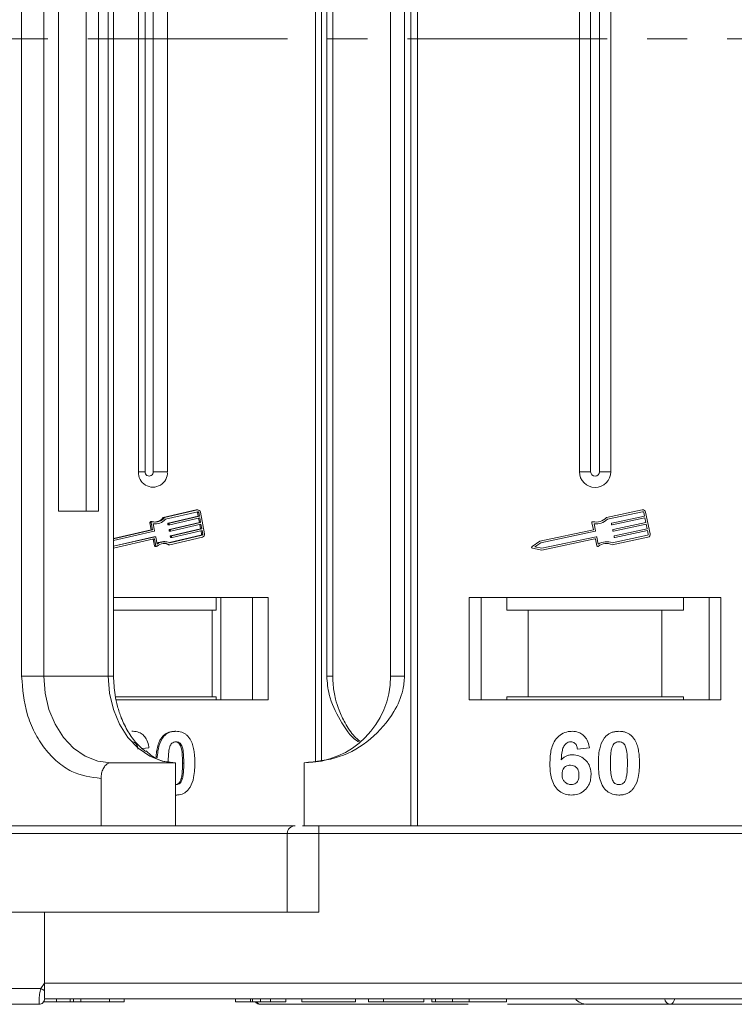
# Model space of a CAD drawing. Header units: millimetres. Extents: x 2205 to 3679, y 833 to 1866.
# Tile 8 of 86: x 2775 to 2821, y 1083 to 1145. Entities that reach past the tile are written whole.
import ezdxf

# ---------------------------------------------------------------- set-up
doc = ezdxf.new("R2010")
doc.units = ezdxf.units.MM
doc.linetypes.add('CENTERX2', pattern=[20.32, 12.7, -2.54, 2.54, -2.54])

msp = doc.modelspace()

# ---------------------------------------------------------------- linework, layer by layer
at = {"color": 7, "linetype": 'Continuous', "lineweight": 15}
for p, q in [((2800.259, 1194.183), (2800.259, 1144.183)), ((2800.678, 1144.183), (2800.678, 1194.183)), ((2794.198, 1190.134), (2794.198, 1144.183)), ((2794.564, 1144.183), (2794.564, 1190.072)), ((2775.51, 1184.683), (2775.51, 1144.183)), ((2776.916, 1144.183), (2776.916, 1184.683)), ((2781.016, 1184.683), (2781.016, 1144.183)), ((2781.352, 1144.183), (2781.352, 1184.683)), ((2794.903, 1184.683), (2794.903, 1144.183)), ((2795.292, 1144.183), (2795.292, 1184.683)), ((2798.967, 1184.683), (2798.967, 1144.183)), ((2799.852, 1144.183), (2799.852, 1184.683)), ((2777.862, 1174.183), (2777.862, 1144.183)), ((2779.609, 1144.183), (2779.609, 1174.183)), ((2780.385, 1144.183), (2780.385, 1174.183)), ((2782.938, 1171.683), (2782.938, 1144.183)), ((2783.353, 1171.683), (2783.353, 1144.183)), ((2783.875, 1144.183), (2783.875, 1171.683)), ((2784.771, 1144.183), (2784.771, 1171.683)), ((2810.967, 1171.683), (2810.967, 1144.183)), ((2811.682, 1171.683), (2811.682, 1144.183)), ((2812.251, 1144.183), (2812.251, 1171.683)), ((2812.967, 1144.183), (2812.967, 1171.683)), ((2775.51, 1144.183), (2775.51, 1103.683)), ((2776.916, 1103.683), (2776.916, 1144.183)), ((2777.862, 1144.183), (2777.862, 1114.183)), ((2779.609, 1114.183), (2779.609, 1144.183)), ((2780.385, 1114.183), (2780.385, 1144.183)), ((2781.016, 1144.183), (2781.016, 1103.683)), ((2781.352, 1103.683), (2781.352, 1144.183)), ((2782.938, 1144.183), (2782.938, 1116.683)), ((2783.353, 1144.183), (2783.353, 1116.683)), ((2783.875, 1116.683), (2783.875, 1144.183)), ((2784.771, 1116.683), (2784.771, 1144.183)), ((2794.198, 1144.183), (2794.198, 1098.232)), ((2794.564, 1098.293), (2794.564, 1144.183)), ((2794.903, 1144.183), (2794.903, 1103.683)), ((2795.292, 1103.683), (2795.292, 1144.183)), ((2798.967, 1144.183), (2798.967, 1103.683)), ((2799.852, 1103.683), (2799.852, 1144.183)), ((2800.259, 1144.183), (2800.259, 1094.183)), ((2800.678, 1094.183), (2800.678, 1144.183)), ((2810.967, 1144.183), (2810.967, 1116.683)), ((2811.682, 1144.183), (2811.682, 1116.683)), ((2812.251, 1116.683), (2812.251, 1144.183)), ((2812.967, 1116.683), (2812.967, 1144.183)), ((2783.353, 1116.683), (2782.938, 1116.683)), ((2784.771, 1116.683), (2783.875, 1116.683)), ((2811.682, 1116.683), (2810.967, 1116.683)), ((2812.967, 1116.683), (2812.251, 1116.683)), ((2777.862, 1114.183), (2780.385, 1114.183)), ((2786.6, 1114.249), (2784.512, 1113.768)), ((2786.68, 1114.249), (2784.592, 1113.768)), ((2786.702, 1114.134), (2784.647, 1113.661)), ((2786.6, 1114.249), (2786.68, 1114.249)), ((2786.713, 1114.253), (2786.633, 1114.253)), ((2786.686, 1114.089), (2786.731, 1113.859)), ((2786.766, 1114.089), (2786.686, 1114.089)), ((2786.811, 1113.859), (2786.766, 1114.089)), ((2787.138, 1112.735), (2786.871, 1114.113)), ((2814.963, 1114.249), (2812.684, 1113.768)), ((2814.987, 1114.134), (2812.745, 1113.661)), ((2815.105, 1113.859), (2815.057, 1114.089)), ((2815.463, 1112.735), (2815.172, 1114.113)), ((2783.667, 1113.437), (2783.753, 1112.993)), ((2783.667, 1113.437), (2783.747, 1113.437)), ((2783.8, 1113.508), (2783.72, 1113.508)), ((2783.747, 1113.437), (2783.833, 1112.993)), ((2783.869, 1113.375), (2783.955, 1112.931)), ((2783.92, 1113.365), (2784, 1113.365)), ((2784.512, 1113.768), (2784.592, 1113.768)), ((2784.801, 1113.385), (2784.812, 1113.327)), ((2784.801, 1113.385), (2784.881, 1113.385)), ((2784.893, 1113.327), (2784.812, 1113.327)), ((2786.731, 1113.859), (2784.822, 1113.419)), ((2784.822, 1113.419), (2784.902, 1113.419)), ((2784.839, 1113.304), (2784.919, 1113.304)), ((2784.893, 1113.327), (2784.881, 1113.385)), ((2786.808, 1113.457), (2784.9, 1113.017)), ((2784.902, 1113.419), (2786.811, 1113.859)), ((2786.833, 1113.744), (2784.924, 1113.304)), ((2784.98, 1113.017), (2786.888, 1113.457)), ((2786.911, 1113.342), (2785.002, 1112.902)), ((2786.731, 1113.859), (2786.811, 1113.859)), ((2786.756, 1113.727), (2786.808, 1113.457)), ((2786.808, 1113.457), (2786.888, 1113.457)), ((2786.888, 1113.457), (2786.833, 1113.744)), ((2786.834, 1113.325), (2786.886, 1113.055)), ((2786.966, 1113.055), (2786.911, 1113.342)), ((2811.762, 1113.437), (2811.856, 1112.993)), ((2811.895, 1113.375), (2811.989, 1112.931)), ((2813.012, 1113.327), (2813, 1113.385)), ((2813.023, 1113.419), (2815.105, 1113.859)), ((2815.13, 1113.744), (2813.047, 1113.304)), ((2813.108, 1113.017), (2815.19, 1113.457)), ((2815.215, 1113.342), (2813.132, 1112.902)), ((2815.19, 1113.457), (2815.13, 1113.744)), ((2815.275, 1113.055), (2815.215, 1113.342)), ((2783.753, 1112.993), (2781.352, 1112.439)), ((2783.833, 1112.993), (2781.352, 1112.421)), ((2783.934, 1112.896), (2781.352, 1112.301)), ((2783.753, 1112.993), (2783.833, 1112.993)), ((2784.879, 1112.982), (2784.89, 1112.925)), ((2784.879, 1112.982), (2784.959, 1112.982)), ((2784.89, 1112.925), (2784.97, 1112.925)), ((2784.9, 1113.017), (2784.98, 1113.017)), ((2786.911, 1112.641), (2784.908, 1112.179)), ((2784.917, 1112.902), (2784.997, 1112.902)), ((2784.936, 1112.167), (2786.992, 1112.641)), ((2784.97, 1112.925), (2784.959, 1112.982)), ((2786.886, 1113.055), (2784.978, 1112.615)), ((2785.058, 1112.615), (2786.966, 1113.055)), ((2786.989, 1112.94), (2785.08, 1112.5)), ((2786.886, 1113.055), (2786.966, 1113.055)), ((2786.992, 1112.641), (2786.911, 1112.641)), ((2786.912, 1112.922), (2786.953, 1112.71)), ((2786.953, 1112.71), (2787.033, 1112.71)), ((2787.033, 1112.71), (2786.989, 1112.94)), ((2811.856, 1112.993), (2808.457, 1112.275)), ((2811.967, 1112.896), (2808.505, 1112.165)), ((2813.06, 1112.167), (2815.303, 1112.641)), ((2813.097, 1112.925), (2813.085, 1112.982)), ((2813.193, 1112.615), (2815.275, 1113.055)), ((2815.3, 1112.94), (2813.217, 1112.5)), ((2815.348, 1112.71), (2815.3, 1112.94)), ((2781.352, 1111.941), (2784.001, 1112.551)), ((2783.921, 1112.551), (2781.352, 1111.959)), ((2781.352, 1111.821), (2783.918, 1112.412)), ((2783.87, 1112.39), (2783.95, 1111.974)), ((2783.87, 1112.39), (2783.95, 1112.39)), ((2783.921, 1112.551), (2784.001, 1112.551)), ((2784.007, 1112.552), (2783.927, 1112.552)), ((2783.95, 1112.39), (2784.03, 1111.974)), ((2784.033, 1112.529), (2784.119, 1112.085)), ((2784.602, 1112.237), (2784.522, 1112.237)), ((2784.846, 1112.044), (2784.926, 1112.044)), ((2784.926, 1112.044), (2787.014, 1112.526)), ((2784.957, 1112.58), (2784.968, 1112.523)), ((2784.957, 1112.58), (2785.037, 1112.58)), ((2784.968, 1112.523), (2785.048, 1112.523)), ((2784.978, 1112.615), (2785.058, 1112.615)), ((2784.995, 1112.499), (2785.075, 1112.499)), ((2785.048, 1112.523), (2785.037, 1112.58)), ((2808.457, 1112.275), (2807.955, 1111.924)), ((2808.505, 1112.165), (2808.136, 1111.907)), ((2808.578, 1111.82), (2812.039, 1112.551)), ((2808.579, 1111.7), (2811.949, 1112.412)), ((2811.984, 1112.39), (2812.071, 1111.974)), ((2812.074, 1112.529), (2812.168, 1112.085)), ((2813.049, 1112.044), (2815.327, 1112.526)), ((2813.182, 1112.523), (2813.17, 1112.58)), ((2784.03, 1111.974), (2783.95, 1111.974)), ((2784.003, 1111.927), (2784.083, 1111.927)), ((2807.978, 1111.818), (2808.579, 1111.7)), ((2808.136, 1111.907), (2808.578, 1111.82)), ((2791.185, 1108.683), (2781.352, 1108.683)), ((2787.877, 1107.883), (2787.877, 1108.683)), ((2788.176, 1108.683), (2788.176, 1102.183)), ((2790.184, 1102.183), (2790.184, 1108.683)), ((2791.185, 1102.183), (2791.185, 1108.683)), ((2819.967, 1108.683), (2803.967, 1108.683)), ((2803.967, 1108.683), (2803.967, 1102.183)), ((2804.717, 1102.183), (2804.717, 1108.683)), ((2806.353, 1108.683), (2806.353, 1107.883)), ((2817.58, 1107.883), (2817.58, 1108.683)), ((2819.217, 1108.683), (2819.217, 1102.183)), ((2819.967, 1102.183), (2819.967, 1108.683)), ((2781.352, 1107.883), (2787.629, 1107.883)), ((2787.629, 1102.383), (2787.629, 1107.883)), ((2787.629, 1107.883), (2787.877, 1107.883)), ((2806.353, 1107.883), (2807.717, 1107.883)), ((2807.717, 1107.883), (2807.717, 1102.383)), ((2807.717, 1107.883), (2816.217, 1107.883)), ((2816.217, 1102.383), (2816.217, 1107.883)), ((2816.217, 1107.883), (2817.58, 1107.883)), ((2775.51, 1103.683), (2776.916, 1103.683)), ((2776.916, 1103.683), (2781.016, 1103.683)), ((2781.016, 1103.683), (2781.352, 1103.683)), ((2794.903, 1103.683), (2795.292, 1103.683)), ((2798.967, 1103.683), (2799.852, 1103.683)), ((2781.471, 1102.383), (2787.629, 1102.383)), ((2781.514, 1102.183), (2791.185, 1102.183)), ((2787.877, 1102.383), (2787.629, 1102.383)), ((2787.877, 1102.383), (2787.877, 1102.183)), ((2803.967, 1102.183), (2819.967, 1102.183)), ((2807.717, 1102.383), (2806.353, 1102.383)), ((2806.353, 1102.183), (2806.353, 1102.383)), ((2807.717, 1102.383), (2816.217, 1102.383)), ((2817.58, 1102.383), (2816.217, 1102.383)), ((2817.58, 1102.383), (2817.58, 1102.183)), ((2782.599, 1100.183), (2782.519, 1100.183)), ((2785.321, 1100.183), (2785.241, 1100.183)), ((2784.485, 1099.776), (2784.405, 1099.776)), ((2783.605, 1099.139), (2783.18, 1099.088)), ((2811.608, 1099.139), (2810.838, 1099.055)), ((2781.185, 1098.183), (2785.284, 1098.183)), ((2785.284, 1094.183), (2785.284, 1098.183)), ((2785.814, 1098.156), (2785.734, 1098.156)), ((2793.467, 1094.183), (2793.467, 1098.183)), ((2780.554, 1097.183), (2780.554, 1094.183)), ((2785.735, 1097.191), (2785.655, 1097.191)), ((2785.321, 1096.131), (2785.284, 1096.131)), ((2794.395, 1093.683), (2794.395, 1094.183)), ((2843.967, 1094.183), (2794.395, 1094.183)), ((2755.839, 1093.683), (2792.395, 1093.683)), ((2792.395, 1093.683), (2792.395, 1088.683)), ((2792.395, 1093.683), (2794.395, 1093.683)), ((2794.395, 1088.683), (2794.395, 1093.683)), ((2794.395, 1093.683), (2843.967, 1093.683)), ((2755.839, 1088.683), (2776.966, 1088.683)), ((2776.966, 1084.183), (2776.966, 1088.683)), ((2776.966, 1088.683), (2794.395, 1088.683)), ((2776.733, 1083.833), (2776.966, 1084.183)), ((2826.538, 1084.183), (2776.966, 1084.183)), ((2745.575, 1083.833), (2776.733, 1083.833)), ((2776.617, 1082.833), (2776.616, 1082.833)), ((2776.904, 1082.983), (2777.716, 1082.983)), ((2776.966, 1083.185), (2776.966, 1083.183)), ((2776.966, 1083.183), (2801.595, 1083.183)), ((2781.923, 1083.183), (2776.966, 1083.183)), ((2776.966, 1083.183), (2827.656, 1083.183)), ((2777.716, 1082.983), (2777.716, 1083.183)), ((2777.716, 1082.983), (2778.597, 1082.983)), ((2778.597, 1083.183), (2778.597, 1082.983)), ((2778.597, 1082.983), (2778.797, 1082.983)), ((2778.797, 1083.183), (2778.797, 1082.983)), ((2779.277, 1083.183), (2779.277, 1082.983)), ((2781.084, 1083.183), (2781.084, 1082.983)), ((2782.035, 1082.983), (2782.035, 1083.183)), ((2789.095, 1083.183), (2789.095, 1082.983)), ((2790.056, 1082.983), (2789.095, 1082.983)), ((2790.056, 1083.183), (2790.056, 1082.983)), ((2790.186, 1083.183), (2790.186, 1082.983)), ((2790.701, 1083.183), (2790.701, 1082.983)), ((2790.706, 1082.833), (2790.705, 1082.833)), ((2803.895, 1082.833), (2790.706, 1082.833)), ((2791.338, 1083.183), (2791.338, 1082.983)), ((2791.338, 1082.983), (2792.3, 1082.983)), ((2792.3, 1083.183), (2793.325, 1083.183)), ((2792.3, 1083.183), (2792.3, 1082.983)), ((2793.325, 1083.183), (2793.325, 1082.983)), ((2793.325, 1082.983), (2796.723, 1082.983)), ((2796.723, 1083.183), (2796.723, 1082.983)), ((2797.556, 1083.183), (2797.556, 1082.983)), ((2797.556, 1082.983), (2798.518, 1082.983)), ((2798.518, 1083.183), (2798.518, 1082.983)), ((2798.518, 1082.983), (2801.082, 1082.983)), ((2801.082, 1083.183), (2801.082, 1082.983)), ((2801.595, 1083.183), (2801.595, 1082.983)), ((2801.818, 1083.183), (2801.818, 1082.983)), ((2802.906, 1083.183), (2802.906, 1082.983)), ((2803.959, 1083.183), (2803.959, 1082.983)), ((2806.338, 1083.183), (2810.707, 1083.183)), ((2806.338, 1083.183), (2809.33, 1083.183)), ((2806.338, 1083.183), (2806.338, 1082.983)), ((2811.291, 1082.833), (2806.403, 1082.833))]:
    msp.add_line(p, q, dxfattribs=at)
at = {"color": 1, "linetype": 'CENTERX2', "lineweight": 13}
msp.add_line((3503.62, 1144.183), (2665.537, 1144.183), dxfattribs=at)
at = {"color": 7, "linetype": 'Continuous', "lineweight": 15, "flags": 128}
for points in [[(2786.633, 1114.253), (2786.631, 1114.253), (2786.6, 1114.249)], [(2783.871, 1113.366), (2783.895, 1113.365), (2783.92, 1113.365)], [(2783.927, 1112.552), (2783.926, 1112.552), (2783.921, 1112.551)], [(2781.185, 1098.183), (2780.352, 1098.288), (2779.551, 1098.601), (2778.813, 1099.11), (2778.167, 1099.794), (2777.636, 1100.627), (2777.241, 1101.578), (2776.998, 1102.61), (2776.916, 1103.683)], [(2781.016, 1103.683), (2781.098, 1102.61), (2781.341, 1101.578), (2781.735, 1100.627), (2782.266, 1099.794), (2782.913, 1099.11), (2783.651, 1098.601), (2784.451, 1098.288), (2785.284, 1098.183)]]:
    msp.add_lwpolyline(points, dxfattribs=at)
at = {"color": 7, "linetype": 'Continuous', "lineweight": 15}
for centre, radius, start, end in [((2783.854, 1116.618), 0.919, 175.9743, 4.0257), ((2783.614, 1116.664), 0.262, 175.9743, 4.0257), ((2811.967, 1116.683), 1, 180, 0), ((2811.967, 1116.683), 0.285, 180, 0), ((2786.628, 1114.079), 0.0591, 10.3902, 52.74216), ((2786.711, 1114.09), 0.162, 8.32416, 100.8818), ((2786.713, 1114.081), 0.0541, 8.32416, 100.8818), ((2814.999, 1114.077), 0.176, 11.9297, 101.9297), ((2814.999, 1114.077), 0.0587, 11.9297, 101.9297), ((2783.722, 1113.451), 0.0572, 92.84729, 193.92895), ((2783.801, 1113.451), 0.0562, 78.9022, 194.44444), ((2783.999, 1114.243), 0.76, 255.78244, 321.29256), ((2783.997, 1114.229), 0.863, 261.47043, 318.84219), ((2783.91, 1114.257), 0.775, 273.67907, 320.9117), ((2784.83, 1113.391), 0.0294, 105.60851, 192.74305), ((2784.84, 1113.331), 0.0274, 188.63445, 268.36057), ((2784.91, 1113.391), 0.0294, 105.60851, 192.74305), ((2784.919, 1113.331), 0.0271, 188.32416, 280.8818), ((2811.82, 1113.449), 0.0587, 76.41469, 191.9297), ((2812.038, 1114.355), 0.873, 256.41469, 317.74736), ((2812.038, 1114.355), 0.99, 261.69305, 315.48899), ((2813.029, 1113.391), 0.0294, 101.9297, 191.9297), ((2813.041, 1113.333), 0.0294, 191.9297, 281.9297), ((2783.926, 1112.924), 0.0294, 285.60851, 12.74305), ((2784.908, 1112.989), 0.0294, 105.60851, 192.74305), ((2784.917, 1112.929), 0.0274, 188.63445, 268.36057), ((2784.988, 1112.989), 0.0294, 105.60851, 192.74305), ((2784.997, 1112.929), 0.0271, 188.32416, 280.8818), ((2786.896, 1112.697), 0.0588, 285.60851, 12.74305), ((2786.976, 1112.697), 0.0588, 285.60851, 12.74305), ((2786.966, 1112.696), 0.176, 285.60851, 12.74305), ((2811.96, 1112.925), 0.0294, 281.9297, 11.9297), ((2813.114, 1112.988), 0.0294, 101.9297, 191.9297), ((2813.126, 1112.931), 0.0294, 191.9297, 281.9297), ((2815.291, 1112.698), 0.0587, 281.9297, 11.9297), ((2815.291, 1112.698), 0.176, 281.9297, 11.9297), ((2783.84, 1112.384), 0.0306, 10.77909, 32.19325), ((2783.923, 1112.386), 0.0271, 8.32416, 100.8818), ((2784.006, 1112.525), 0.0271, 8.32416, 100.8818), ((2784.524, 1111.388), 0.849, 90.15732, 119.17631), ((2784.601, 1111.372), 0.747, 64.22467, 130.55629), ((2784.601, 1111.393), 0.843, 66.58618, 124.90611), ((2784.52, 1111.374), 0.745, 64.0967, 86.80338), ((2784.986, 1112.587), 0.0294, 105.60851, 192.74305), ((2784.995, 1112.527), 0.0274, 188.63445, 268.36057), ((2785.066, 1112.587), 0.0294, 105.60851, 192.74305), ((2785.075, 1112.527), 0.0271, 188.32416, 280.8818), ((2811.955, 1112.383), 0.0294, 11.9297, 101.9297), ((2812.045, 1112.523), 0.0294, 11.9297, 101.9297), ((2812.695, 1111.246), 0.873, 66.11204, 127.44471), ((2812.695, 1111.246), 0.99, 68.37041, 122.16635), ((2813.199, 1112.586), 0.0294, 101.9297, 191.9297), ((2813.211, 1112.529), 0.0294, 191.9297, 281.9297), ((2784.005, 1111.982), 0.055, 188.75058, 268.24443), ((2784.083, 1111.981), 0.0528, 187.30514, 308.70232), ((2807.989, 1111.876), 0.0587, 124.95116, 258.90824), ((2812.129, 1111.986), 0.0587, 191.9297, 307.44471), ((2793.467, 1103.683), 5.5, 270, 0), ((2792.895, 1093.683), 0.5, 90, 180), ((2812.511, 1150.76), 75.89, 241.87179, 242.07191), ((2776.617, 1083.183), 0.35, 269.99809, 359.99965), ((2790.71, 1083.147), 0.314, 212.2896, 269.08367), ((2790.711, 1083.147), 0.315, 212.33222, 269.07037), ((2811.467, 1083.833), 1, 221.2946, 270), ((2816.743, 1083.169), 0.336, 177.61012, 267.39185), ((2816.744, 1083.169), 0.337, 177.69097, 267.38556)]:
    msp.add_arc(centre, radius, start, end, dxfattribs=at)
for points, knots in [([(2775.51, 1103.683), (2775.577, 1102.865), (2775.681, 1101.607), (2776.31, 1100.094), (2776.961, 1099.053), (2777.769, 1098.214), (2778.943, 1097.403), (2779.919, 1097.27), (2780.554, 1097.183)], [0, 0, 0, 0, 0.239457, 0.368361, 0.5, 0.631639, 0.760543, 1, 1, 1, 1]), ([(2783.387, 1098.899), (2783.197, 1099.058), (2782.794, 1099.396), (2782.265, 1100.137), (2781.859, 1100.949), (2781.594, 1101.752), (2781.399, 1102.631), (2781.369, 1103.285), (2781.352, 1103.683)], [0, 0, 0, 0, 0.165051, 0.350481, 0.534649, 0.668648, 0.798518, 1, 1, 1, 1]), ([(2793.467, 1098.183), (2794.226, 1098.259), (2795.747, 1098.412), (2797.768, 1099.602), (2799.1, 1101.152), (2799.761, 1102.596), (2799.827, 1103.389), (2799.852, 1103.683)], [0, 0, 0, 0, 0.249096, 0.498243, 0.745205, 0.90541, 1, 1, 1, 1]), ([(2794.903, 1103.683), (2794.938, 1103.29), (2795.029, 1102.288), (2795.733, 1100.876), (2796.412, 1099.836), (2796.903, 1099.526), (2796.937, 1099.504)], [0, 0, 0, 0, 0.232985, 0.595421, 0.971995, 1, 1, 1, 1]), ([(2797.008, 1099.55), (2796.896, 1099.648), (2796.527, 1099.973), (2796.08, 1100.655), (2795.687, 1101.467), (2795.439, 1102.274), (2795.311, 1103.002), (2795.297, 1103.491), (2795.292, 1103.683)], [0, 0, 0, 0, 0.102839, 0.337981, 0.531882, 0.690178, 0.878204, 1, 1, 1, 1]), ([(2782.599, 1100.183), (2782.724, 1100.172), (2782.949, 1100.153), (2783.236, 1099.969), (2783.457, 1099.692), (2783.563, 1099.395), (2783.596, 1099.196), (2783.605, 1099.139)], [0, 0, 0, 0, 0.242691, 0.439002, 0.635006, 0.895059, 1, 1, 1, 1]), ([(2785.241, 1100.183), (2785.179, 1100.18), (2785.056, 1100.176), (2784.874, 1100.133), (2784.7, 1100.055), (2784.567, 1099.958), (2784.471, 1099.861), (2784.427, 1099.805), (2784.405, 1099.776)], [0, 0, 0, 0, 0.193601, 0.390515, 0.584816, 0.786672, 0.892788, 1, 1, 1, 1]), ([(2784.485, 1099.776), (2784.526, 1099.827), (2784.608, 1099.929), (2784.763, 1100.044), (2784.936, 1100.127), (2785.091, 1100.165), (2785.22, 1100.18), (2785.287, 1100.182), (2785.321, 1100.183)], [0, 0, 0, 0, 0.193776, 0.3936, 0.587864, 0.788908, 0.894169, 1, 1, 1, 1]), ([(2785.321, 1100.183), (2785.382, 1100.181), (2785.505, 1100.176), (2785.687, 1100.132), (2785.861, 1100.055), (2785.994, 1099.956), (2786.092, 1099.858), (2786.137, 1099.8), (2786.159, 1099.772)], [0, 0, 0, 0, 0.192627, 0.388684, 0.582013, 0.783201, 0.891038, 1, 1, 1, 1]), ([(2809.095, 1098.129), (2809.098, 1098.262), (2809.106, 1098.664), (2809.197, 1099.22), (2809.475, 1099.728), (2809.822, 1100.031), (2810.192, 1100.168), (2810.425, 1100.179), (2810.51, 1100.183)], [0, 0, 0, 0, 0.142337, 0.429127, 0.589943, 0.751205, 0.909895, 1, 1, 1, 1]), ([(2810.51, 1100.183), (2810.646, 1100.172), (2810.892, 1100.153), (2811.204, 1099.969), (2811.445, 1099.692), (2811.561, 1099.395), (2811.597, 1099.196), (2811.608, 1099.139)], [0, 0, 0, 0, 0.242691, 0.439002, 0.635006, 0.895059, 1, 1, 1, 1]), ([(2812.567, 1099.776), (2812.612, 1099.827), (2812.702, 1099.929), (2812.871, 1100.044), (2813.059, 1100.127), (2813.229, 1100.165), (2813.37, 1100.18), (2813.443, 1100.182), (2813.479, 1100.183)], [0, 0, 0, 0, 0.193776, 0.3936, 0.587864, 0.788908, 0.894169, 1, 1, 1, 1]), ([(2813.479, 1100.183), (2813.546, 1100.181), (2813.681, 1100.176), (2813.879, 1100.132), (2814.069, 1100.055), (2814.214, 1099.956), (2814.321, 1099.858), (2814.37, 1099.8), (2814.394, 1099.772)], [0, 0, 0, 0, 0.192627, 0.388684, 0.582013, 0.783201, 0.891038, 1, 1, 1, 1]), ([(2782.9, 1099.055), (2782.889, 1099.132), (2782.871, 1099.254), (2782.788, 1099.398), (2782.692, 1099.479), (2782.593, 1099.512), (2782.532, 1099.515), (2782.509, 1099.516)], [0, 0, 0, 0, 0.33384, 0.524547, 0.716372, 0.891824, 1, 1, 1, 1]), ([(2784.405, 1099.776), (2784.369, 1099.722), (2784.296, 1099.613), (2784.195, 1099.378), (2784.115, 1099.073), (2784.069, 1098.766), (2784.058, 1098.579), (2784.054, 1098.517)], [0, 0, 0, 0, 0.150029, 0.302991, 0.579004, 0.861296, 1, 1, 1, 1]), ([(2784.133, 1098.496), (2784.133, 1098.518), (2784.139, 1098.71), (2784.198, 1099.127), (2784.324, 1099.548), (2784.469, 1099.754), (2784.485, 1099.776)], [0, 0, 0, 0, 0.050119, 0.425699, 0.936579, 1, 1, 1, 1]), ([(2784.906, 1099.123), (2784.927, 1099.193), (2784.962, 1099.305), (2785.061, 1099.43), (2785.175, 1099.497), (2785.265, 1099.513), (2785.315, 1099.516), (2785.321, 1099.516)], [0, 0, 0, 0, 0.334804, 0.542561, 0.750382, 0.970721, 1, 1, 1, 1]), ([(2785.241, 1099.516), (2785.293, 1099.51), (2785.386, 1099.5), (2785.504, 1099.425), (2785.605, 1099.285), (2785.696, 1099.014), (2785.729, 1098.617), (2785.732, 1098.311), (2785.734, 1098.156)], [0, 0, 0, 0, 0.105646, 0.186221, 0.267042, 0.431541, 0.712708, 1, 1, 1, 1]), ([(2785.321, 1099.516), (2785.373, 1099.51), (2785.466, 1099.5), (2785.584, 1099.425), (2785.685, 1099.285), (2785.776, 1099.014), (2785.81, 1098.617), (2785.813, 1098.311), (2785.814, 1098.156)], [0, 0, 0, 0, 0.105646, 0.186221, 0.267042, 0.431541, 0.712708, 1, 1, 1, 1]), ([(2786.159, 1099.772), (2786.195, 1099.717), (2786.268, 1099.608), (2786.365, 1099.376), (2786.447, 1099.081), (2786.493, 1098.749), (2786.515, 1098.44), (2786.518, 1098.25), (2786.519, 1098.156)], [0, 0, 0, 0, 0.118432, 0.239329, 0.449434, 0.664178, 0.83182, 1, 1, 1, 1]), ([(2810.411, 1099.516), (2810.357, 1099.511), (2810.249, 1099.5), (2810.097, 1099.4), (2809.955, 1099.228), (2809.846, 1098.866), (2809.822, 1098.565), (2809.805, 1098.361)], [0, 0, 0, 0, 0.112049, 0.22438, 0.370115, 0.570276, 1, 1, 1, 1]), ([(2810.838, 1099.055), (2810.826, 1099.132), (2810.806, 1099.254), (2810.716, 1099.398), (2810.611, 1099.479), (2810.502, 1099.512), (2810.436, 1099.515), (2810.411, 1099.516)], [0, 0, 0, 0, 0.33384, 0.524547, 0.716372, 0.891824, 1, 1, 1, 1]), ([(2812.172, 1098.164), (2812.174, 1098.297), (2812.179, 1098.6), (2812.251, 1099.128), (2812.392, 1099.548), (2812.55, 1099.754), (2812.567, 1099.776)], [0, 0, 0, 0, 0.237381, 0.538918, 0.949082, 1, 1, 1, 1]), ([(2813.027, 1099.123), (2813.05, 1099.193), (2813.088, 1099.305), (2813.196, 1099.43), (2813.32, 1099.497), (2813.419, 1099.513), (2813.473, 1099.516), (2813.479, 1099.516)], [0, 0, 0, 0, 0.3348035, 0.5425606, 0.750382, 0.9707212, 1, 1, 1, 1]), ([(2813.479, 1099.516), (2813.537, 1099.51), (2813.638, 1099.5), (2813.766, 1099.425), (2813.877, 1099.285), (2813.976, 1099.014), (2814.013, 1098.617), (2814.016, 1098.311), (2814.018, 1098.156)], [0, 0, 0, 0, 0.105646, 0.186221, 0.267042, 0.431541, 0.712708, 1, 1, 1, 1]), ([(2814.394, 1099.772), (2814.434, 1099.717), (2814.513, 1099.608), (2814.619, 1099.376), (2814.708, 1099.081), (2814.758, 1098.749), (2814.783, 1098.44), (2814.786, 1098.25), (2814.787, 1098.156)], [0, 0, 0, 0, 0.118432, 0.239329, 0.449434, 0.664178, 0.83182, 1, 1, 1, 1]), ([(2785.284, 1098.183), (2784.785, 1098.22), (2784.124, 1098.269), (2783.571, 1098.808), (2783.435, 1098.941)], [0, 0, 0, 0, 0.754052, 1, 1, 1, 1]), ([(2784.827, 1098.156), (2784.828, 1098.222), (2784.828, 1098.356), (2784.834, 1098.536), (2784.843, 1098.698), (2784.856, 1098.841), (2784.873, 1098.983), (2784.895, 1099.077), (2784.906, 1099.123)], [0, 0, 0, 0, 0.20527, 0.410616, 0.557148, 0.703844, 0.851475, 1, 1, 1, 1]), ([(2812.941, 1098.156), (2812.941, 1098.222), (2812.942, 1098.356), (2812.948, 1098.536), (2812.958, 1098.698), (2812.972, 1098.841), (2812.991, 1098.983), (2813.015, 1099.077), (2813.027, 1099.123)], [0, 0, 0, 0, 0.20527, 0.410616, 0.557148, 0.703844, 0.851475, 1, 1, 1, 1]), ([(2809.805, 1098.361), (2809.852, 1098.409), (2809.946, 1098.507), (2810.092, 1098.598), (2810.219, 1098.648), (2810.318, 1098.676), (2810.422, 1098.692), (2810.493, 1098.694), (2810.528, 1098.696)], [0, 0, 0, 0, 0.243654, 0.49576, 0.617892, 0.741503, 0.870025, 1, 1, 1, 1]), ([(2810.528, 1098.696), (2810.664, 1098.683), (2810.936, 1098.658), (2811.285, 1098.443), (2811.55, 1098.141), (2811.692, 1097.788), (2811.704, 1097.544), (2811.71, 1097.436)], [0, 0, 0, 0, 0.210216, 0.421975, 0.620016, 0.831037, 1, 1, 1, 1]), ([(2780.554, 1097.183), (2780.561, 1097.295), (2780.575, 1097.52), (2780.684, 1097.82), (2780.844, 1098.046), (2781.021, 1098.166), (2781.138, 1098.178), (2781.185, 1098.183)], [0, 0, 0, 0, 0.214694, 0.429388, 0.644082, 0.858775, 1, 1, 1, 1]), ([(2785.734, 1098.156), (2785.733, 1098.089), (2785.733, 1097.955), (2785.727, 1097.775), (2785.718, 1097.614), (2785.705, 1097.472), (2785.688, 1097.33), (2785.666, 1097.237), (2785.655, 1097.191)], [0, 0, 0, 0, 0.205942, 0.411959, 0.558149, 0.704502, 0.851801, 1, 1, 1, 1]), ([(2785.814, 1098.156), (2785.814, 1098.089), (2785.813, 1097.955), (2785.807, 1097.775), (2785.798, 1097.614), (2785.785, 1097.472), (2785.768, 1097.33), (2785.746, 1097.237), (2785.735, 1097.191)], [0, 0, 0, 0, 0.205942, 0.411959, 0.558149, 0.704502, 0.851801, 1, 1, 1, 1]), ([(2786.519, 1098.156), (2786.517, 1098.022), (2786.512, 1097.719), (2786.448, 1097.198), (2786.321, 1096.776), (2786.177, 1096.568), (2786.156, 1096.538)], [0, 0, 0, 0, 0.236629, 0.537361, 0.932986, 1, 1, 1, 1]), ([(2810.452, 1096.131), (2810.317, 1096.142), (2810.045, 1096.163), (2809.685, 1096.364), (2809.394, 1096.669), (2809.154, 1097.205), (2809.099, 1097.716), (2809.095, 1098.071), (2809.095, 1098.129)], [0, 0, 0, 0, 0.148269, 0.297647, 0.442421, 0.607851, 0.935658, 1, 1, 1, 1]), ([(2809.864, 1097.454), (2809.869, 1097.536), (2809.877, 1097.672), (2809.968, 1097.842), (2810.09, 1097.95), (2810.239, 1098.019), (2810.346, 1098.026), (2810.398, 1098.029)], [0, 0, 0, 0, 0.276721, 0.45687, 0.637007, 0.824068, 1, 1, 1, 1]), ([(2810.398, 1098.029), (2810.466, 1098.024), (2810.591, 1098.014), (2810.752, 1097.919), (2810.871, 1097.784), (2810.933, 1097.6), (2810.938, 1097.467), (2810.941, 1097.397)], [0, 0, 0, 0, 0.213757, 0.394944, 0.576585, 0.777311, 1, 1, 1, 1]), ([(2813.479, 1096.131), (2813.344, 1096.142), (2813.072, 1096.162), (2812.718, 1096.36), (2812.43, 1096.674), (2812.197, 1097.285), (2812.182, 1097.805), (2812.172, 1098.164)], [0, 0, 0, 0, 0.147528, 0.296569, 0.43214, 0.608737, 1, 1, 1, 1]), ([(2813.479, 1096.798), (2813.411, 1096.806), (2813.301, 1096.819), (2813.172, 1096.905), (2813.07, 1097.056), (2812.976, 1097.328), (2812.947, 1097.718), (2812.943, 1098.009), (2812.941, 1098.156)], [0, 0, 0, 0, 0.125351, 0.2021974, 0.2791824, 0.4597421, 0.727968, 1, 1, 1, 1]), ([(2814.018, 1098.156), (2814.017, 1098.089), (2814.016, 1097.955), (2814.011, 1097.775), (2814, 1097.614), (2813.986, 1097.472), (2813.968, 1097.33), (2813.944, 1097.237), (2813.932, 1097.191)], [0, 0, 0, 0, 0.205942, 0.411959, 0.558149, 0.704502, 0.851801, 1, 1, 1, 1]), ([(2814.787, 1098.156), (2814.785, 1098.022), (2814.78, 1097.719), (2814.709, 1097.198), (2814.571, 1096.776), (2814.414, 1096.568), (2814.391, 1096.538)], [0, 0, 0, 0, 0.236629, 0.537361, 0.932986, 1, 1, 1, 1]), ([(2785.655, 1097.191), (2785.634, 1097.122), (2785.599, 1097.01), (2785.501, 1096.885), (2785.396, 1096.82), (2785.319, 1096.809), (2785.284, 1096.804)], [0, 0, 0, 0, 0.360303, 0.583534, 0.80689, 1, 1, 1, 1]), ([(2785.735, 1097.191), (2785.714, 1097.122), (2785.679, 1097.01), (2785.581, 1096.885), (2785.469, 1096.819), (2785.378, 1096.801), (2785.328, 1096.798), (2785.321, 1096.798)], [0, 0, 0, 0, 0.333678, 0.540413, 0.747264, 0.961209, 1, 1, 1, 1]), ([(2810.437, 1096.798), (2810.369, 1096.805), (2810.232, 1096.82), (2810.057, 1096.936), (2809.93, 1097.094), (2809.872, 1097.276), (2809.867, 1097.396), (2809.864, 1097.454)], [0, 0, 0, 0, 0.207905, 0.419981, 0.630626, 0.821735, 1, 1, 1, 1]), ([(2810.941, 1097.397), (2810.937, 1097.311), (2810.93, 1097.173), (2810.857, 1096.994), (2810.747, 1096.885), (2810.603, 1096.811), (2810.496, 1096.803), (2810.437, 1096.798)], [0, 0, 0, 0, 0.2886974, 0.4635526, 0.6399417, 0.8018084, 1, 1, 1, 1]), ([(2811.71, 1097.436), (2811.702, 1097.302), (2811.687, 1097.032), (2811.521, 1096.65), (2811.236, 1096.351), (2810.862, 1096.16), (2810.589, 1096.141), (2810.452, 1096.131)], [0, 0, 0, 0, 0.197831, 0.3973, 0.59891, 0.798741, 1, 1, 1, 1]), ([(2813.932, 1097.191), (2813.909, 1097.122), (2813.871, 1097.01), (2813.763, 1096.885), (2813.642, 1096.819), (2813.542, 1096.801), (2813.488, 1096.798), (2813.479, 1096.798)], [0, 0, 0, 0, 0.3336776, 0.5404125, 0.7472639, 0.9612091, 1, 1, 1, 1]), ([(2786.156, 1096.538), (2786.116, 1096.488), (2786.033, 1096.386), (2785.878, 1096.27), (2785.705, 1096.187), (2785.55, 1096.149), (2785.421, 1096.134), (2785.354, 1096.132), (2785.321, 1096.131)], [0, 0, 0, 0, 0.193769, 0.393564, 0.587886, 0.789131, 0.894283, 1, 1, 1, 1]), ([(2814.391, 1096.538), (2814.347, 1096.488), (2814.257, 1096.386), (2814.088, 1096.27), (2813.899, 1096.187), (2813.73, 1096.149), (2813.588, 1096.134), (2813.516, 1096.132), (2813.479, 1096.131)], [0, 0, 0, 0, 0.193769, 0.393564, 0.587886, 0.789131, 0.894283, 1, 1, 1, 1]), ([(2792.895, 1094.183), (2791.983, 1094.183), (2790.086, 1094.183), (2787.006, 1094.183), (2783.735, 1094.183), (2780.365, 1094.183), (2776.96, 1094.183), (2773.578, 1094.183), (2770.256, 1094.183), (2766.724, 1094.183), (2763.069, 1094.183), (2759.4, 1094.183), (2757.225, 1094.183), (2756.154, 1094.183)], [0, 0, 0, 0, 0.078828, 0.164007, 0.250986, 0.337978, 0.424956, 0.511948, 0.597114, 0.682294, 0.791236, 0.897212, 1, 1, 1, 1]), ([(2794.395, 1094.183), (2794.236, 1094.183), (2793.91, 1094.183), (2793.55, 1094.183), (2793.407, 1094.183), (2793.374, 1094.183)], [0, 0, 0, 0, 0.421218, 0.866389, 1, 1, 1, 1]), ([(2776.616, 1082.833), (2776.616, 1082.84), (2776.616, 1082.853), (2776.616, 1082.956), (2776.619, 1083.102), (2776.63, 1083.286), (2776.65, 1083.468), (2776.679, 1083.655), (2776.716, 1083.777), (2776.733, 1083.833)], [0, 0, 0, 0, 0.172016, 0.3127556, 0.4995985, 0.630391, 0.7580256, 0.8892284, 1, 1, 1, 1]), ([(2776.966, 1083.708), (2776.966, 1083.616), (2776.966, 1083.431), (2776.966, 1083.269), (2776.966, 1083.239), (2776.966, 1083.23)], [0, 0, 0, 0, 0.412979, 0.825987, 1, 1, 1, 1]), ([(2744.467, 1082.833), (2744.513, 1082.833), (2744.606, 1082.833), (2745.377, 1082.833), (2746.543, 1082.833), (2748.014, 1082.833), (2749.662, 1082.833), (2751.602, 1082.833), (2754.559, 1082.833), (2757.993, 1082.833), (2761.77, 1082.833), (2765.006, 1082.833), (2768.649, 1082.833), (2772.638, 1082.833), (2775.304, 1082.833), (2776.617, 1082.833)], [0, 0, 0, 0, 0.077726, 0.157824, 0.240135, 0.304454, 0.368763, 0.43443, 0.500087, 0.631237, 0.695556, 0.759865, 0.842185, 0.922281, 1, 1, 1, 1]), ([(2778.797, 1082.983), (2778.824, 1082.983), (2778.879, 1082.983), (2778.959, 1082.983), (2779.035, 1082.983), (2779.109, 1082.983), (2779.186, 1082.983), (2779.247, 1082.983), (2779.277, 1082.983)], [0, 0, 0, 0, 0.20827, 0.416707, 0.561481, 0.706573, 0.852825, 1, 1, 1, 1]), ([(2779.277, 1082.983), (2779.377, 1082.983), (2779.575, 1082.983), (2779.975, 1082.983), (2780.501, 1082.983), (2780.864, 1082.983), (2781.084, 1082.983)], [0, 0, 0, 0, 0.20646, 0.413515, 0.645211, 1, 1, 1, 1]), ([(2781.084, 1082.983), (2781.204, 1082.983), (2781.479, 1082.983), (2781.824, 1082.983), (2782.023, 1082.983), (2782.024, 1082.983), (2782.025, 1082.983)], [0, 0, 0, 0, 0.2312887, 0.5259674, 0.8090951, 1, 1, 1, 1]), ([(2790.186, 1082.983), (2790.168, 1082.983), (2790.129, 1082.983), (2790.102, 1082.983), (2790.082, 1082.983), (2790.07, 1082.983), (2790.061, 1082.983), (2790.058, 1082.983), (2790.056, 1082.983)], [0, 0, 0, 0, 0.193806, 0.393127, 0.544069, 0.695412, 0.847613, 1, 1, 1, 1]), ([(2790.701, 1082.983), (2790.66, 1082.983), (2790.576, 1082.983), (2790.465, 1082.983), (2790.372, 1082.983), (2790.3, 1082.983), (2790.236, 1082.983), (2790.203, 1082.983), (2790.186, 1082.983)], [0, 0, 0, 0, 0.202387, 0.410907, 0.557829, 0.709472, 0.853224, 1, 1, 1, 1]), ([(2790.375, 1082.983), (2790.389, 1082.965), (2790.432, 1082.912), (2790.527, 1082.863), (2790.606, 1082.847), (2790.645, 1082.839)], [0, 0, 0, 0, 0.194749, 0.590299, 1, 1, 1, 1]), ([(2791.338, 1082.983), (2791.335, 1082.983), (2791.331, 1082.983), (2791.282, 1082.983), (2791.191, 1082.983), (2791.073, 1082.983), (2790.907, 1082.983), (2790.78, 1082.983), (2790.701, 1082.983)], [0, 0, 0, 0, 0.292027, 0.504854, 0.613905, 0.723685, 0.829816, 1, 1, 1, 1]), ([(2801.595, 1082.983), (2801.595, 1082.983), (2801.596, 1082.983), (2801.611, 1082.983), (2801.635, 1082.983), (2801.677, 1082.983), (2801.734, 1082.983), (2801.79, 1082.983), (2801.818, 1082.983)], [0, 0, 0, 0, 0.15395, 0.308181, 0.478699, 0.649961, 0.824203, 1, 1, 1, 1]), ([(2801.818, 1082.983), (2801.878, 1082.983), (2801.998, 1082.983), (2802.315, 1082.983), (2802.636, 1082.983), (2802.877, 1082.983), (2802.906, 1082.983)], [0, 0, 0, 0, 0.250896, 0.502166, 0.940512, 1, 1, 1, 1]), ([(2802.906, 1082.983), (2802.968, 1082.983), (2803.092, 1082.983), (2803.276, 1082.983), (2803.452, 1082.983), (2803.619, 1082.983), (2803.789, 1082.983), (2803.903, 1082.983), (2803.959, 1082.983)], [0, 0, 0, 0, 0.185429, 0.37219, 0.527708, 0.683877, 0.841678, 1, 1, 1, 1]), ([(2803.959, 1082.983), (2804.093, 1082.983), (2804.497, 1082.983), (2805.151, 1082.983), (2805.77, 1082.983), (2806.197, 1082.983), (2806.328, 1082.983), (2806.336, 1082.983), (2806.338, 1082.983)], [0, 0, 0, 0, 0.101398, 0.306996, 0.506144, 0.685262, 0.924557, 1, 1, 1, 1]), ([(2811.467, 1082.833), (2811.513, 1082.833), (2811.606, 1082.833), (2812.377, 1082.833), (2813.543, 1082.833), (2815.014, 1082.833), (2816.663, 1082.833), (2818.601, 1082.833), (2821.564, 1082.833), (2824.617, 1082.833), (2827.096, 1082.833), (2827.653, 1082.833)], [0, 0, 0, 0, 0.116124, 0.235791, 0.358766, 0.454859, 0.550937, 0.649045, 0.747136, 0.943077, 1, 1, 1, 1]), ([(2817.022, 1083.183), (2817.017, 1083.165), (2816.994, 1083.069), (2816.928, 1082.957), (2816.832, 1082.853), (2816.765, 1082.84), (2816.728, 1082.833)], [0, 0, 0, 0, 0.079527, 0.42373, 0.683042, 1, 1, 1, 1])]:
    msp.add_open_spline(points, degree=3, knots=knots, dxfattribs=at)
for points in [[(2776.966, 1084.183), (2776.966, 1084.1), (2776.966, 1083.934), (2776.966, 1083.784), (2776.966, 1083.708)], [(2782.932, 1083.183), (2782.791, 1083.183), (2782.509, 1083.183), (2782.118, 1083.183), (2781.923, 1083.183)]]:
    msp.add_open_spline(points, degree=3, dxfattribs=at)

doc.saveas('drawing.dxf')
